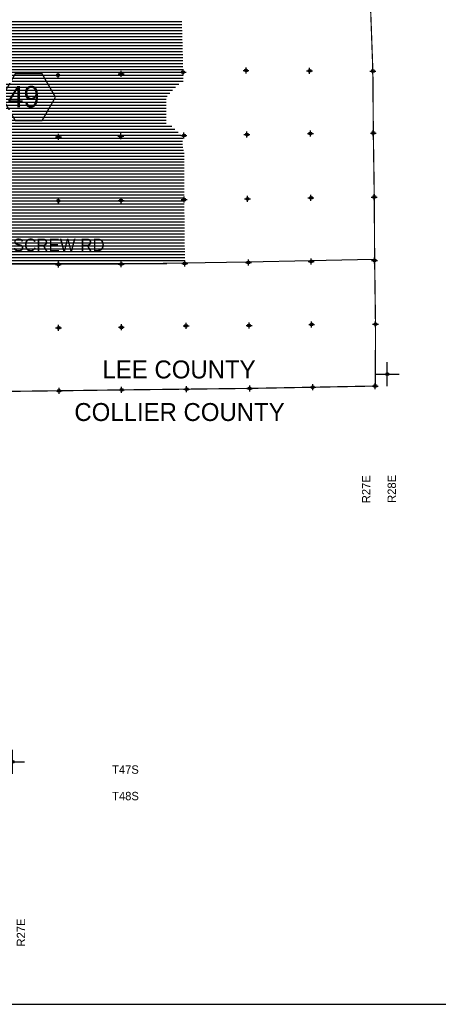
# Model space of a CAD drawing. Extents: x 136693 to 413893, y 707796 to 905796.
# Tile 36 of 70: x 286107 to 321165, y 707796 to 790153. Entities that reach past the tile are written whole.
import ezdxf
from ezdxf.enums import TextEntityAlignment as Align

# ---------------------------------------------------------------- set-up
doc = ezdxf.new("R2010")
doc.units = 0
doc.header["$LTSCALE"] = 2000
doc.header["$PDMODE"] = 34
doc.header["$PDSIZE"] = 250
doc.linetypes.add('PHANTOM', pattern=[0])
doc.layers.get('0').update_dxf_attribs({"linetype": 'CONTINUOUS'})
for name, color, linetype in [('1992WSHEDFILL', 8, 'CONTINUOUS'), ('BORDER5MI', 1, 'CONTINUOUS'), ('COUNTY', 15, 'PHANTOM'), ('HEX', 2, 'CONTINUOUS'), ('IMPERIALFILL', 11, 'CONTINUOUS'), ('MAJROADS', 9, 'CONTINUOUS'), ('SEC', 2, 'CONTINUOUS'), ('TEXT', 7, 'CONTINUOUS')]:
    doc.layers.add(name, color=color, linetype=linetype)

# ---------------------------------------------------------------- blocks, each defined once
blk = doc.blocks.new('TICK')
at = {"color": 0}
for points in [[(500, 0), (500, 1000)], [(0, 500), (1000, 500)]]:
    blk.add_lwpolyline(points, dxfattribs=at)
blk.add_point((500, 500), dxfattribs=at)
blk = doc.blocks.new('*X')
at = {"color": 0}
for p, q in [((278494, 790000), (299688, 790000)), ((278502, 789750), (299694, 789750)), ((278511, 789500), (299700, 789500)), ((278519, 789250), (299707, 789250)), ((278527, 789000), (299713, 789000)), ((278535, 788750), (299720, 788750)), ((278543, 788500), (299726, 788500)), ((278551, 788250), (299733, 788250)), ((278559, 788000), (299739, 788000)), ((278567, 787750), (299746, 787750)), ((278575, 787500), (299752, 787500)), ((278583, 787250), (299759, 787250)), ((278591, 787000), (299765, 787000)), ((278599, 786750), (299771, 786750)), ((278607, 786500), (299778, 786500)), ((278615, 786250), (299784, 786250)), ((278620, 785750), (299797, 785750)), ((278623, 786000), (299791, 786000)), ((268866, 785000), (299800, 785000)), ((268889, 785250), (299799, 785250)), ((268961, 785500), (299798, 785500)), ((268820, 784500), (299143, 784500)), ((268843, 784750), (299435, 784750)), ((268878, 784250), (298911, 784250)), ((269001, 784000), (298679, 784000)), ((269025, 783250), (298382, 783250)), ((269048, 783750), (298447, 783750)), ((269057, 783500), (298382, 783500)), ((268688, 782500), (298382, 782500)), ((268840, 782750), (298382, 782750)), ((268957, 783000), (298382, 783000)), ((268154, 781750), (298382, 781750)), ((268359, 782000), (298382, 782000)), ((268549, 782250), (298382, 782250)), ((268002, 781250), (298862, 781250)), ((268016, 781000), (299114, 781000)), ((268017, 781500), (298382, 781500)), ((268029, 780750), (299366, 780750)), ((268043, 780500), (299618, 780500)), ((268057, 780250), (299758, 780250)), ((268058, 780000), (299741, 780000)), ((268056, 779250), (299826, 779250)), ((268057, 779750), (299731, 779750)), ((268057, 779500), (299778, 779500)), ((268054, 778750), (299882, 778750)), ((268054, 778500), (299882, 778500)), ((268055, 779000), (299873, 779000)), ((268051, 777750), (299882, 777750)), ((268051, 777500), (299882, 777500)), ((268052, 778000), (299882, 778000)), ((268053, 778250), (299882, 778250)), ((268058, 777250), (299882, 777250)), ((268155, 777000), (299882, 777000)), ((268253, 776750), (299882, 776750)), ((268350, 776500), (299882, 776500)), ((268448, 776250), (299882, 776250)), ((268545, 776000), (299882, 776000)), ((268643, 775750), (299882, 775750)), ((268741, 775500), (299882, 775500)), ((268838, 775250), (299882, 775250)), ((268936, 775000), (299883, 775000)), ((269033, 774750), (299885, 774750)), ((269131, 774500), (299888, 774500)), ((269228, 774250), (299890, 774250)), ((269305, 774000), (299893, 774000)), ((269341, 773750), (299896, 773750)), ((269377, 773500), (299898, 773500)), ((269414, 773250), (299901, 773250)), ((269450, 773000), (299903, 773000)), ((269486, 772750), (299906, 772750)), ((269522, 772500), (299908, 772500)), ((269558, 772250), (299911, 772250)), ((269594, 772000), (299914, 772000)), ((269630, 771750), (299916, 771750)), ((269666, 771500), (299919, 771500)), ((269702, 771250), (299921, 771250)), ((269738, 771000), (299924, 771000)), ((269098, 770250), (299932, 770250)), ((269436, 770500), (299929, 770500)), ((269774, 770750), (299926, 770750)), ((268420, 769750), (298443, 769750)), ((268759, 770000), (299934, 770000))]:
    blk.add_line(p, q, dxfattribs=at)

msp = doc.modelspace()

# ---------------------------------------------------------------- linework, layer by layer
at = {"layer": 'BORDER5MI', "color": 0}
msp.add_lwpolyline([(136693, 707796), (413893, 707796), (413893, 905796), (136693, 905796)], close=True, dxfattribs=at)
at = {"layer": 'COUNTY', "color": 0, "const_width": 100}
msp.add_lwpolyline([(315435, 792714), (315683, 785859), (315722, 780672), (315802, 775318), (315832, 770014), (315904, 764685), (315890, 759510), (310647, 759410), (305368, 759313), (300081, 759250), (294643, 759187), (289406, 759115), (287697, 759094), (286891, 759084), (285810, 759071), (285252, 759064), (284042, 759050)], dxfattribs=at)
at = {"layer": 'HEX', "color": 0}
msp.add_lwpolyline([(285736, 785614), (284611, 783666), (285736, 781717), (287986, 781717), (289111, 783666), (287986, 785614)], close=True, dxfattribs=at)
at = {"layer": 'MAJROADS', "color": 0}
msp.add_lwpolyline([(315710, 770097), (310472, 769985), (305184, 769874), (299871, 769780), (294592, 769703), (289313, 769717), (284009, 769715)], dxfattribs=at)
at = {"layer": 'SEC', "color": 0}
for p in [(289323, 785508), (294618, 785613), (299797, 785761), (305060, 785908), (310380, 785879), (315683, 785859), (305139, 780545), (310452, 780626), (315722, 780672), (289353, 780355), (294573, 780410), (299861, 780474), (289349, 775009), (294603, 775023), (299882, 775103), (305186, 775175), (310490, 775255), (315802, 775318), (305266, 769845), (310528, 769934), (315832, 770014), (289346, 769689), (294616, 769710), (299937, 769765), (289367, 764385), (294621, 764424), (300042, 764537), (305321, 764575), (310558, 764664), (315904, 764685), (289406, 759115), (294643, 759187), (300081, 759250), (305368, 759313), (310647, 759410), (315890, 759510)]:
    msp.add_point(p, dxfattribs=at)

# ---------------------------------------------------------------- block references
at = {"color": 0, "xscale": 2, "yscale": 2, "zscale": 2}
for p in [(315890, 759510), (284512, 727080)]:
    msp.add_blockref('TICK', p, dxfattribs=at)
at = {"layer": '1992WSHEDFILL', "color": 0}
msp.add_blockref('*X', (0, 0), dxfattribs=at)
msp.add_blockref('*X', (0, 0), dxfattribs=at)
msp.add_blockref('*X', (0, 0), dxfattribs=at)
msp.add_blockref('*X', (0, 0), dxfattribs=at)
msp.add_blockref('*X', (0, 0), dxfattribs=at)
msp.add_blockref('*X', (0, 0), dxfattribs=at)
msp.add_blockref('*X', (0, 0), dxfattribs=at)
msp.add_blockref('*X', (0, 0), dxfattribs=at)
msp.add_blockref('*X', (0, 0), dxfattribs=at)
msp.add_blockref('*X', (0, 0), dxfattribs=at)
at = {"layer": 'IMPERIALFILL', "color": 0}
msp.add_blockref('*X', (0, 0), dxfattribs=at)

# ---------------------------------------------------------------- texts
at = {"layer": 'HEX', "color": 0}
msp.add_text('49', height=1800, dxfattribs=at).set_placement((286428, 782812), align=Align.CENTER)
at = {"layer": 'TEXT', "color": 0}
for s, height, p in [('CORKSCREW RD', 1056, (281457, 770785)), ('T47S', 700, (293847, 727080)), ('T48S', 700, (293850, 724865))]:
    msp.add_text(s, height=height, dxfattribs=at).set_placement(p)
for s, p in [('LEE COUNTY', (299455, 760148)), ('COLLIER COUNTY', (299494, 756587))]:
    msp.add_text(s, height=1500, dxfattribs=at).set_placement(p, align=Align.CENTER)
for s, p in [('R27E', (315471, 752050)), ('R28E', (317616, 752079))]:
    msp.add_text(s, height=700, rotation=90, dxfattribs=at).set_placement(p, align=Align.RIGHT)
msp.add_text('R27E', height=700, rotation=90, dxfattribs=at).set_placement((286563, 712628))

doc.saveas('drawing.dxf')
